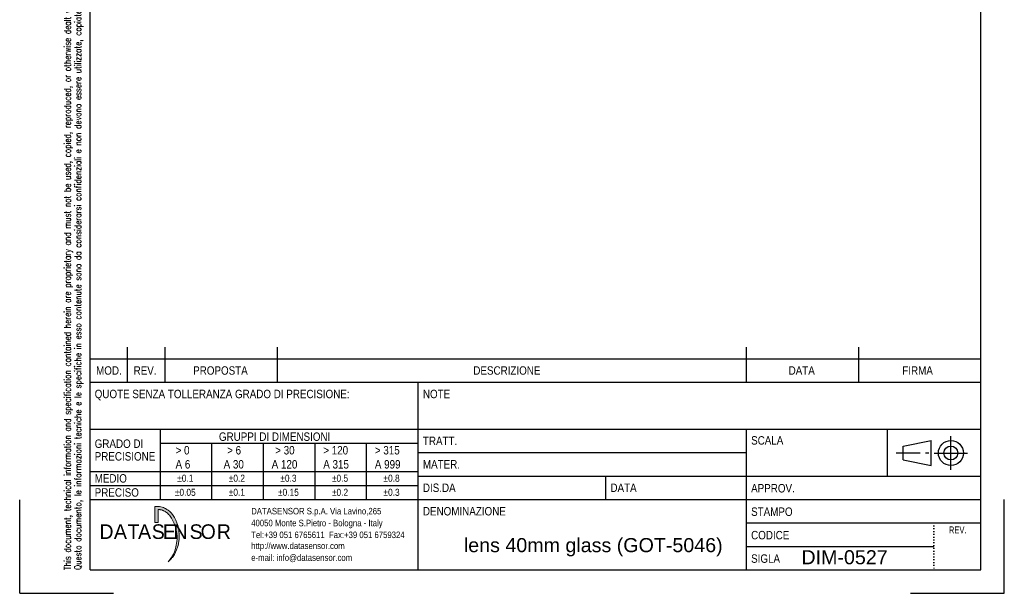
# Model space of a CAD drawing. Extents: x 1082 to 1292, y 1128 to 1425.
# Tile 1 of 8: x 1082 to 1292, y 1128 to 1251. Entities that reach past the tile are written whole.
import ezdxf
from ezdxf.enums import TextEntityAlignment as Align

# ---------------------------------------------------------------- set-up
doc = ezdxf.new("R2010")
doc.units = 0
doc.header["$MEASUREMENT"] = 0
doc.linetypes.add('DOTX2', pattern=[0.5, 0, -0.5])
doc.layers.get('0').update_dxf_attribs({"linetype": 'CONTINUOUS'})
doc.styles.add('ROMANS', font='ROMANS')
doc.styles.get("Standard").update_dxf_attribs({"font": 'ARIAL.TTF'})
doc.styles.add('TXT', font='ARIAL.TTF')
doc.styles.add('WMF-Futura Md BT0', font='FUTURAB.TTF')

# ---------------------------------------------------------------- blocks, each defined once
blk = doc.blocks.new('A4M')
blk.add_hatch(color=7).paths.add_polyline_path([(154.66, 7.03), (154.66, 10.44), (155.31, 10.44), (155.64, 10.4), (155.93, 10.34), (156.2, 10.27), (156.46, 10.19), (156.71, 10.08), (156.95, 9.96), (157.21, 9.8), (157.49, 9.62), (157.83, 9.34), (158.22, 8.97), (158.56, 8.48), (158.85, 8.04), (159.14, 7.49), (159.37, 6.92), (159.59, 6.23), (159.71, 5.69), (159.72, 5.62), (159.74, 5.56), (159.75, 5.49), (159.75, 5.43), (159.76, 5.36), (159.77, 5.29), (159.78, 5.23), (159.79, 5.17), (159.84, 4.61), (159.85, 4.1), (159.86, 3.89), (159.86, 3.69), (159.85, 3.49), (159.83, 3.28), (159.79, 3.08), (159.76, 2.88), (159.72, 2.68), (159.69, 2.48), (159.6, 2.1), (159.5, 1.74), (159.29, 1.15), (159.07, 0.65), (158.84, 0.21), (158.53, -0.26), (158.46, -0.36), (158.38, -0.46), (158.3, -0.56), (158.21, -0.65), (158.13, -0.76), (158.04, -0.85), (157.95, -0.93), (157.85, -1.01), (157.46, -1.38), (157.97, -0.74), (158.02, -0.69), (158.06, -0.63), (158.1, -0.59), (158.13, -0.53), (158.17, -0.49), (158.21, -0.43), (158.24, -0.38), (158.29, -0.33), (158.61, 0.23), (158.84, 0.74), (158.99, 1.18), (159.22, 2.15), (159.42, 3.45), (159.42, 4), (159.36, 4.66), (159.21, 5.4), (159, 6.23), (158.78, 6.78), (158.58, 7.25), (158.2, 7.93), (157.93, 8.33), (157.76, 8.55), (157.59, 8.74), (157.43, 8.9), (157.26, 9.04), (157.11, 9.15), (156.95, 9.25), (156.82, 9.34), (156.7, 9.41), (156.6, 9.47), (156.51, 9.51), (156.44, 9.53), (156.39, 9.56), (156.34, 9.58), (156.29, 9.6), (156.24, 9.62), (156.18, 9.65), (156.1, 9.67), (156.03, 9.69), (155.95, 9.71), (155.88, 9.72), (155.8, 9.74), (155.73, 9.76), (155.67, 9.77), (155.62, 9.79), (155.38, 9.8), (155.39, 7.03), (155.36, 7.03), (155.27, 7.03), (155.15, 7.03), (155, 7.03), (154.87, 7.03), (154.76, 7.03), (154.68, 7.03)])
at = {"color": 7, "linetype": 'Continuous'}
for p, q in [((140.82, -3.09), (140.82, 283.91)), ((330.82, -3.09), (330.82, 283.91)), ((148.82, 36.91), (148.82, 44.41)), ((156.82, 36.91), (156.82, 44.41)), ((180.82, 36.91), (180.82, 44.41)), ((280.82, 36.91), (280.82, 44.41)), ((304.82, 36.91), (304.82, 44.41)), ((140.82, 41.91), (330.82, 41.91)), ((140.82, 36.91), (330.82, 36.91)), ((210.82, -3.09), (210.82, 36.91)), ((140.82, 26.91), (210.82, 26.91)), ((155.82, 11.91), (155.82, 26.91)), ((210.82, 26.91), (280.82, 26.91)), ((280.82, 26.91), (330.82, 26.91)), ((280.82, 11.91), (280.82, 26.91)), ((310.82, 26.91), (310.82, 16.91)), ((324.43, 18.25), (324.43, 25.38)), ((155.82, 23.91), (210.82, 23.91)), ((166.82, 11.91), (166.82, 23.91)), ((177.82, 11.91), (177.82, 23.91)), ((188.82, 11.91), (188.82, 23.91)), ((199.82, 11.91), (199.82, 23.91)), ((314.27, 23.3), (320.21, 24.49)), ((314.27, 20.33), (314.27, 23.3)), ((320.21, 19.14), (320.21, 24.49)), ((210.82, 21.91), (280.82, 21.91)), ((317.85, 21.82), (312.77, 21.82)), ((319.74, 21.82), (319.02, 21.82)), ((320.86, 21.82), (327.99, 21.82)), ((314.27, 20.33), (320.21, 19.14)), ((140.82, 17.91), (210.82, 17.91)), ((210.82, 16.91), (330.82, 16.91)), ((250.82, 11.91), (250.82, 16.91)), ((140.82, 14.91), (210.82, 14.91)), ((125.82, -8.09), (125.82, 11.83)), ((140.82, 11.91), (330.82, 11.91)), ((280.82, -3.09), (280.82, 11.91)), ((335.82, -8.09), (335.82, 11.91)), ((280.82, 6.91), (330.82, 6.91)), ((280.82, 1.91), (320.82, 1.91)), ((140.82, -3.09), (330.82, -3.09)), ((125.82, -8.09), (145.82, -8.09)), ((315.82, -8.09), (335.82, -8.09))]:
    blk.add_line(p, q, dxfattribs=at)
at = {"color": 7, "linetype": 'DOTX2'}
blk.add_line((320.82, 6.91), (320.82, -3.09), dxfattribs=at)
at = {"color": 7, "lineweight": 0}
blk.add_lwpolyline([(154.66, 7.03, 0.0121, 0.0121, 0), (154.66, 10.44, 0.0121, 0.0121, 0), (155.31, 10.44, 0.0121, 0.0121, 0), (155.64, 10.4, 0.0121, 0.0121, 0), (155.93, 10.34, 0.0121, 0.0121, 0), (156.2, 10.27, 0.0121, 0.0121, 0), (156.46, 10.19, 0.0121, 0.0121, 0), (156.71, 10.08, 0.0121, 0.0121, 0), (156.95, 9.96, 0.0121, 0.0121, 0), (157.21, 9.8, 0.0121, 0.0121, 0), (157.49, 9.62, 0.0121, 0.0121, 0), (157.83, 9.34, 0.0121, 0.0121, 0), (158.22, 8.97, 0.0121, 0.0121, 0), (158.56, 8.48, 0.0121, 0.0121, 0), (158.85, 8.04, 0.0121, 0.0121, 0), (159.14, 7.49, 0.0121, 0.0121, 0), (159.37, 6.92, 0.0121, 0.0121, 0), (159.59, 6.23, 0.0121, 0.0121, 0), (159.71, 5.69, 0.0121, 0.0121, 0), (159.72, 5.62, 0.0121, 0.0121, 0), (159.74, 5.56, 0.0121, 0.0121, 0), (159.75, 5.49, 0.0121, 0.0121, 0), (159.75, 5.43, 0.0121, 0.0121, 0), (159.76, 5.36, 0.0121, 0.0121, 0), (159.77, 5.29, 0.0121, 0.0121, 0), (159.78, 5.23, 0.0121, 0.0121, 0), (159.79, 5.17, 0.0121, 0.0121, 0), (159.84, 4.61, 0.0121, 0.0121, 0), (159.85, 4.1, 0.0121, 0.0121, 0), (159.86, 3.89, 0.0121, 0.0121, 0), (159.86, 3.69, 0.0121, 0.0121, 0), (159.85, 3.49, 0.0121, 0.0121, 0), (159.83, 3.28, 0.0121, 0.0121, 0), (159.79, 3.08, 0.0121, 0.0121, 0), (159.76, 2.88, 0.0121, 0.0121, 0), (159.72, 2.68, 0.0121, 0.0121, 0), (159.69, 2.48, 0.0121, 0.0121, 0), (159.6, 2.1, 0.0121, 0.0121, 0), (159.5, 1.74, 0.0121, 0.0121, 0), (159.29, 1.15, 0.0121, 0.0121, 0), (159.07, 0.65, 0.0121, 0.0121, 0), (158.84, 0.21, 0.0121, 0.0121, 0), (158.53, -0.26, 0.0121, 0.0121, 0), (158.46, -0.36, 0.0121, 0.0121, 0), (158.38, -0.46, 0.0121, 0.0121, 0), (158.3, -0.56, 0.0121, 0.0121, 0), (158.21, -0.65, 0.0121, 0.0121, 0), (158.13, -0.76, 0.0121, 0.0121, 0), (158.04, -0.85, 0.0121, 0.0121, 0), (157.95, -0.93, 0.0121, 0.0121, 0), (157.85, -1.01, 0.0121, 0.0121, 0), (157.46, -1.38, 0.0121, 0.0121, 0), (157.97, -0.74, 0.0121, 0.0121, 0), (158.02, -0.69, 0.0121, 0.0121, 0), (158.06, -0.63, 0.0121, 0.0121, 0), (158.1, -0.59, 0.0121, 0.0121, 0), (158.13, -0.53, 0.0121, 0.0121, 0), (158.17, -0.49, 0.0121, 0.0121, 0), (158.21, -0.43, 0.0121, 0.0121, 0), (158.24, -0.38, 0.0121, 0.0121, 0), (158.29, -0.33, 0.0121, 0.0121, 0), (158.61, 0.23, 0.0121, 0.0121, 0), (158.84, 0.74, 0.0121, 0.0121, 0), (158.99, 1.18, 0.0121, 0.0121, 0), (159.22, 2.15, 0.0121, 0.0121, 0), (159.42, 3.45, 0.0121, 0.0121, 0), (159.42, 4, 0.0121, 0.0121, 0), (159.36, 4.66, 0.0121, 0.0121, 0), (159.21, 5.4, 0.0121, 0.0121, 0), (159, 6.23, 0.0121, 0.0121, 0), (158.78, 6.78, 0.0121, 0.0121, 0), (158.58, 7.25, 0.0121, 0.0121, 0), (158.2, 7.93, 0.0121, 0.0121, 0), (157.93, 8.33, 0.0121, 0.0121, 0), (157.76, 8.55, 0.0121, 0.0121, 0), (157.59, 8.74, 0.0121, 0.0121, 0), (157.43, 8.9, 0.0121, 0.0121, 0), (157.26, 9.04, 0.0121, 0.0121, 0), (157.11, 9.15, 0.0121, 0.0121, 0), (156.95, 9.25, 0.0121, 0.0121, 0), (156.82, 9.34, 0.0121, 0.0121, 0), (156.7, 9.41, 0.0121, 0.0121, 0), (156.6, 9.47, 0.0121, 0.0121, 0), (156.51, 9.51, 0.0121, 0.0121, 0), (156.44, 9.53, 0.0121, 0.0121, 0), (156.39, 9.56, 0.0121, 0.0121, 0), (156.34, 9.58, 0.0121, 0.0121, 0), (156.29, 9.6, 0.0121, 0.0121, 0), (156.24, 9.62, 0.0121, 0.0121, 0), (156.18, 9.65, 0.0121, 0.0121, 0), (156.1, 9.67, 0.0121, 0.0121, 0), (156.03, 9.69, 0.0121, 0.0121, 0), (155.95, 9.71, 0.0121, 0.0121, 0), (155.88, 9.72, 0.0121, 0.0121, 0), (155.8, 9.74, 0.0121, 0.0121, 0), (155.73, 9.76, 0.0121, 0.0121, 0), (155.67, 9.77, 0.0121, 0.0121, 0), (155.62, 9.79, 0.0121, 0.0121, 0), (155.38, 9.8, 0.0121, 0.0121, 0), (155.39, 7.03, 0.0121, 0.0121, 0), (155.36, 7.03, 0.0121, 0.0121, 0), (155.27, 7.03, 0.0121, 0.0121, 0), (155.15, 7.03, 0.0121, 0.0121, 0), (155, 7.03, 0.0121, 0.0121, 0), (154.87, 7.03, 0.0121, 0.0121, 0), (154.76, 7.03, 0.0121, 0.0121, 0), (154.68, 7.03, 0.0121, 0.0121, 0), (154.66, 7.03, 0.0121, 0.0121, 0)], format="xyseb", dxfattribs=at)
blk.add_lwpolyline([(154.66, 7.03), (154.66, 10.44), (155.31, 10.44), (155.64, 10.4), (155.93, 10.34), (156.2, 10.27), (156.46, 10.19), (156.71, 10.08), (156.95, 9.96), (157.21, 9.8), (157.49, 9.62), (157.83, 9.34), (158.22, 8.97), (158.56, 8.48), (158.85, 8.04), (159.14, 7.49), (159.37, 6.92), (159.59, 6.23), (159.71, 5.69), (159.72, 5.62), (159.74, 5.56), (159.75, 5.49), (159.75, 5.43), (159.76, 5.36), (159.77, 5.29), (159.78, 5.23), (159.79, 5.17), (159.84, 4.61), (159.85, 4.1), (159.86, 3.89), (159.86, 3.69), (159.85, 3.49), (159.83, 3.28), (159.79, 3.08), (159.76, 2.88), (159.72, 2.68), (159.69, 2.48), (159.6, 2.1), (159.5, 1.74), (159.29, 1.15), (159.07, 0.65), (158.84, 0.21), (158.53, -0.26), (158.46, -0.36), (158.38, -0.46), (158.3, -0.56), (158.21, -0.65), (158.13, -0.76), (158.04, -0.85), (157.95, -0.93), (157.85, -1.01), (157.46, -1.38), (157.97, -0.74), (158.02, -0.69), (158.06, -0.63), (158.1, -0.59), (158.13, -0.53), (158.17, -0.49), (158.21, -0.43), (158.24, -0.38), (158.29, -0.33), (158.61, 0.23), (158.84, 0.74), (158.99, 1.18), (159.22, 2.15), (159.42, 3.45), (159.42, 4), (159.36, 4.66), (159.21, 5.4), (159, 6.23), (158.78, 6.78), (158.58, 7.25), (158.2, 7.93), (157.93, 8.33), (157.76, 8.55), (157.59, 8.74), (157.43, 8.9), (157.26, 9.04), (157.11, 9.15), (156.95, 9.25), (156.82, 9.34), (156.7, 9.41), (156.6, 9.47), (156.51, 9.51), (156.44, 9.53), (156.39, 9.56), (156.34, 9.58), (156.29, 9.6), (156.24, 9.62), (156.18, 9.65), (156.1, 9.67), (156.03, 9.69), (155.95, 9.71), (155.88, 9.72), (155.8, 9.74), (155.73, 9.76), (155.67, 9.77), (155.62, 9.79), (155.38, 9.8), (155.39, 7.03), (155.36, 7.03), (155.27, 7.03), (155.15, 7.03), (155, 7.03), (154.87, 7.03), (154.76, 7.03), (154.68, 7.03), (154.66, 7.03), (154.66, 7.03)], dxfattribs=at)
at = {"color": 7, "linetype": 'Continuous'}
for radius in [2.67, 1.49]:
    blk.add_circle((324.43, 21.82), radius, dxfattribs=at)
at = {"color": 7, "linetype": 'Continuous', "style": 'ROMANS', "width": 0.8}
for s, p in [('This document, technical information and specification contained herein are proprietary and must not be used, copied, reproduced, or otherwise dealt with nor communicated to others except in accordance with written instructions received from DATASENSOR', (136.71, -3.11)), ("Questo documento, le informazioni tecniche e le specifiche in esso contenute sono da considerarsi confidenziali e non devono essere utilizzate, copiate, riprodotte o trattate diversamente, ne' comunicate ad altri, se non in seguito ad istruzioni scritte", (138.95, -3.11))]:
    blk.add_text(s, height=1.42311, rotation=90, dxfattribs=at).set_placement(p)
at = {"color": 7, "linetype": 'Continuous', "style": 'TXT'}
for s, height, width, p in [('MOD.', 1.8, 0.833333, (142.12, 38.51)), ('REV.', 1.8, 0.833333, (150.12, 38.51)), ('PROPOSTA', 1.8, 0.833333, (162.82, 38.51)), ('DESCRIZIONE', 1.8, 0.833333, (222.57, 38.51)), ('DATA', 1.8, 0.833333, (289.82, 38.51)), ('FIRMA', 1.8, 0.833333, (314.07, 38.51)), ('QUOTE SENZA TOLLERANZA GRADO DI PRECISIONE:', 1.8, 0.833333, (141.82, 33.51)), ('NOTE', 1.8, 0.833333, (211.82, 33.51)), ('GRUPPI DI DIMENSIONI', 1.8, 0.833333, (168.32, 24.41)), ('TRATT.', 1.8, 0.833333, (211.82, 23.51)), ('SCALA', 1.8, 0.833333, (281.82, 23.61)), ('GRADO DI', 1.8, 0.833333, (141.82, 22.91)), ('> 0', 1.8, 0.833333, (159.07, 21.51)), ('> 6', 1.8, 0.833333, (170.07, 21.51)), ('> 30', 1.8, 0.833333, (180.32, 21.51)), ('> 120', 1.8, 0.833333, (190.57, 21.51)), ('> 315', 1.8, 0.833333, (201.57, 21.51)), ('PRECISIONE', 1.8, 0.833333, (141.82, 20.21)), ('A 6', 1.8, 0.833333, (159.07, 18.51)), ('A 30', 1.8, 0.833333, (169.32, 18.51)), ('A 120', 1.8, 0.833333, (179.57, 18.51)), ('A 315', 1.8, 0.833333, (190.57, 18.51)), ('A 999', 1.8, 0.833333, (201.57, 18.51)), ('MATER.', 1.8, 0.833333, (211.82, 18.51)), ('MEDIO', 1.8, 0.833333, (141.82, 15.51)), ('DIS.DA', 1.8, 0.833333, (211.82, 13.51)), ('DATA', 1.8, 0.833333, (251.82, 13.51)), ('APPROV.', 1.8, 0.833333, (281.82, 13.41)), ('PRECISO', 1.8, 0.833333, (141.82, 12.51)), ('DENOMINAZIONE', 1.8, 0.833333, (211.82, 8.51)), ('STAMPO', 1.8, 0.833333, (281.82, 8.41)), ('CODICE', 1.8, 0.833333, (281.82, 3.41)), ('REV.', 1.5, 0.766667, (324.02, 4.66)), ('SIGLA', 1.8, 0.833333, (281.82, -1.59))]:
    blk.add_text(s, height=height, dxfattribs=dict(at, width=width)).set_placement(p)
at = {"color": 7, "linetype": 'Continuous', "width": 0.85}
for s, p in [('±0.1', (161.14, 15.69)), ('±0.2', (172.14, 15.69)), ('±0.3', (183.14, 15.69)), ('±0.5', (194.14, 15.69)), ('±0.8', (205.14, 15.69)), ('±0.05', (161.14, 12.69)), ('±0.1', (172.14, 12.69)), ('±0.15', (183.14, 12.69)), ('±0.2', (194.14, 12.69)), ('±0.3', (205.14, 12.69))]:
    blk.add_text(s, height=1.5, dxfattribs=at).set_placement(p, align=Align.CENTER)
for s, p in [('DATASENSOR S.p.A. Via Lavino,265', (175.2, 8.73)), ('40050 Monte S.Pietro - Bologna - Italy', (175.2, 6.2)), ('Tel:+39 051 6765611  Fax:+39 051 6759324', (175.2, 3.68)), ('http://www.datasensor.com', (175.2, 1.34)), ('e-mail: info@datasensor.com', (175.2, -1.18))]:
    blk.add_text(s, height=1.3924, dxfattribs=at).set_placement(p)
at = {"color": 7, "lineweight": 0, "style": 'WMF-Futura Md BT0'}
for s, p in [('D', (142.83, 3.5)), ('A', (145.92, 3.5)), ('T', (148.84, 3.5)), ('A', (151.07, 3.5)), ('S', (153.99, 3.5)), ('E', (156.34, 3.5)), ('N', (158.62, 3.5)), ('S', (162.06, 3.5)), ('O', (164.41, 3.5)), ('R', (167.86, 3.5))]:
    blk.add_text(s, height=3.11, dxfattribs=at).set_placement(p)

msp = doc.modelspace()

# ---------------------------------------------------------------- block references
at = {"color": 0, "linetype": 'ByBlock'}
msp.add_blockref('A4M', (956.58, 1136.37), dxfattribs=at)

# ---------------------------------------------------------------- texts
at = {"color": 0, "linetype": 'ByBlock', "char_height": 3, "attachment_point": 1}
for s, insert in [('lens 40mm glass (GOT-5046)', (1177.14, 1140.05)), ('DIM-0527', (1249.13, 1137.47))]:
    msp.add_mtext(s, dxfattribs=dict(at, insert=insert))

doc.saveas('drawing.dxf')
